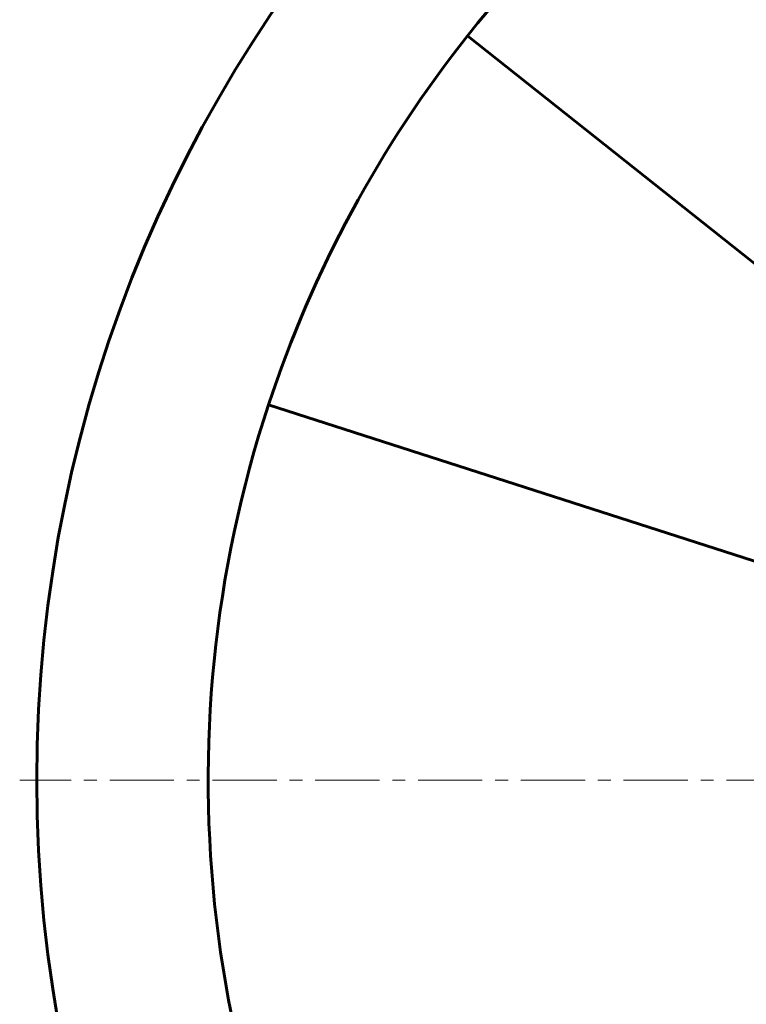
# Model space of a CAD drawing. Header units: millimetres. Extents: x -223 to 223, y -327 to 329.
# Tile 3 of 13: x -223 to -138, y 141 to 256. Entities that reach past the tile are written whole.
import ezdxf

# ---------------------------------------------------------------- set-up
doc = ezdxf.new("R2010")
doc.units = ezdxf.units.MM
doc.linetypes.add('K5LT_AXLED', pattern=[12, 7.5, -1.5, 1.5, -1.5])
doc.linetypes.add('K5LT_BASIC', pattern=[0])
doc.layers.add('Системный слой (1)', color=7, linetype='Continuous', true_color=0x6c6c6c)

# ---------------------------------------------------------------- blocks, each defined once
blk = doc.blocks.new('U12')
at = {"layer": 'Системный слой (1)', "color": 30, "linetype": 'K5LT_AXLED', "lineweight": 18, "true_color": 0xff8000}
blk.add_line((-61.03, 166.77), (-223.03, 166.77), dxfattribs=at)

msp = doc.modelspace()

# ---------------------------------------------------------------- linework, layer by layer
at = {"layer": 'Системный слой (1)', "color": 143, "linetype": 'K5LT_BASIC', "lineweight": 60, "true_color": 0x33acca}
for p, q in [((-170.76, 253.72), (-102.08, 199.18)), ((-110.51, 183.71), (-193.99, 210.61))]:
    msp.add_line(p, q, dxfattribs=at)
msp.add_circle((-61.03, 166.77), 160, dxfattribs=at)
for start, end in [(41.7473, 141.6053), (141.6053, 161.7473), (161.7473, 261.6053)]:
    msp.add_arc((-61.03, 166.77), 140, start, end, dxfattribs=at)

# ---------------------------------------------------------------- block references
at = {"layer": 'Системный слой (1)'}
msp.add_blockref('U12', (0, 0), dxfattribs=at)

doc.saveas('drawing.dxf')
